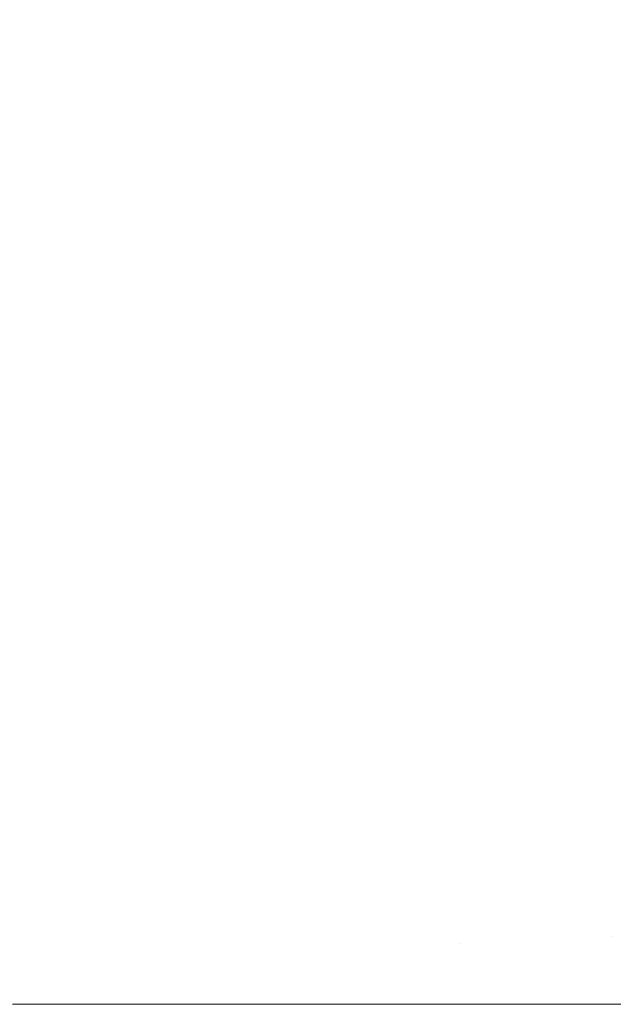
# Model space of a CAD drawing. Header units: centimetres. Extents: x -25.9 to 27.4, y -25.9 to -24.1.
# Tile 193 of 200: x 27.2973 to 27.3127, y -24.16 to -24.1345. Entities that reach past the tile are written whole.
import ezdxf

# ---------------------------------------------------------------- set-up
doc = ezdxf.new("R2010")
doc.units = ezdxf.units.CM
doc.header["$LTSCALE"] = 2.54
doc.layers.add('Lucido design-1', color=7, linetype='Continuous')

# ---------------------------------------------------------------- blocks, each defined once
blk = doc.blocks.new('Gruppo-4-1')
at = {"color": 7, "linetype": 'Continuous', "lineweight": 9}
for points, invisible_edges in [([(27.300355, -24.131084, 707.629452), (27.301589, -24.132373, 707.629452), (27.298848, -24.134884, 707.627876), (27.297726, -24.133712, 707.627876)], 15), ([(27.307707, -24.133176, 708.409955), (27.308813, -24.134739, 708.409955), (27.311925, -24.132636, 708.407956), (27.310727, -24.130943, 708.407956)], 15), ([(27.305565, -24.131365, 707.631179), (27.306781, -24.132881, 707.631179), (27.303882, -24.135105, 707.629452), (27.302765, -24.133714, 707.629452)], 15), ([(27.298401, -24.134159, 708.413473), (27.299473, -24.135327, 708.413473), (27.302418, -24.132735, 708.411796), (27.301232, -24.131445, 708.411796)], 15), ([(27.303547, -24.134074, 708.411796), (27.304618, -24.13546, 708.411796), (27.307707, -24.133176, 708.409955), (27.306536, -24.131661, 708.409955)], 15), ([(27.301589, -24.132373, 707.629452), (27.302765, -24.133714, 707.629452), (27.299918, -24.136103, 707.627876), (27.298848, -24.134884, 707.627876)], 15), ([(27.310868, -24.132391, 707.633055), (27.312034, -24.134138, 707.633055), (27.30901, -24.136064, 707.631179), (27.30793, -24.134448, 707.631179)], 15), ([(27.314995, -24.132251, 707.635076), (27.316164, -24.134178, 707.635076), (27.313124, -24.135933, 707.633055), (27.312034, -24.134138, 707.633055)], 15), ([(27.296555, -24.13259, 707.627876), (27.297726, -24.133712, 707.627876), (27.295058, -24.13638, 707.626452), (27.294005, -24.135373, 707.626452)], 15), ([(27.308813, -24.134739, 708.409955), (27.309852, -24.136348, 708.409955), (27.31305, -24.134379, 708.407956), (27.311925, -24.132636, 708.407956)], 15), ([(27.299473, -24.135327, 708.413473), (27.300495, -24.136539, 708.413473), (27.303547, -24.134074, 708.411796), (27.302418, -24.132735, 708.411796)], 15), ([(27.306781, -24.132881, 707.631179), (27.30793, -24.134448, 707.631179), (27.304937, -24.136544, 707.629452), (27.303882, -24.135105, 707.629452)], 15), ([(27.294515, -24.135923, 708.414984), (27.295516, -24.136924, 708.414984), (27.298401, -24.134159, 708.413473), (27.29728, -24.133038, 708.413473)], 15), ([(27.304618, -24.13546, 708.411796), (27.30563, -24.136891, 708.411796), (27.308813, -24.134739, 708.409955), (27.307707, -24.133176, 708.409955)], 15), ([(27.297726, -24.133712, 707.627876), (27.298848, -24.134884, 707.627876), (27.296066, -24.137433, 707.626452), (27.295058, -24.13638, 707.626452)], 15), ([(27.302765, -24.133714, 707.629452), (27.303882, -24.135105, 707.629452), (27.300933, -24.137368, 707.627876), (27.299918, -24.136103, 707.627876)], 15), ([(27.295516, -24.136924, 708.414984), (27.296473, -24.137967, 708.414984), (27.299473, -24.135327, 708.413473), (27.298401, -24.134159, 708.413473)], 15), ([(27.300495, -24.136539, 708.413473), (27.301464, -24.137793, 708.413473), (27.304618, -24.13546, 708.411796), (27.303547, -24.134074, 708.411796)], 15), ([(27.312034, -24.134138, 707.633055), (27.313124, -24.135933, 707.633055), (27.310019, -24.137726, 707.631179), (27.30901, -24.136064, 707.631179)], 15), ([(27.30793, -24.134448, 707.631179), (27.30901, -24.136064, 707.631179), (27.305928, -24.138028, 707.629452), (27.304937, -24.136544, 707.629452)], 15), ([(27.309852, -24.136348, 708.409955), (27.310821, -24.138, 708.409955), (27.314099, -24.136168, 708.407956), (27.31305, -24.134379, 708.407956)], 15), ([(27.30563, -24.136891, 708.411796), (27.30658, -24.138363, 708.411796), (27.309852, -24.136348, 708.409955), (27.308813, -24.134739, 708.409955)], 15), ([(27.298848, -24.134884, 707.627876), (27.299918, -24.136103, 707.627876), (27.297027, -24.138529, 707.626452), (27.296066, -24.137433, 707.626452)], 15), ([(27.303882, -24.135105, 707.629452), (27.304937, -24.136544, 707.629452), (27.301892, -24.138676, 707.627876), (27.300933, -24.137368, 707.627876)], 15), ([(27.296473, -24.137967, 708.414984), (27.297386, -24.139049, 708.414984), (27.300495, -24.136539, 708.413473), (27.299473, -24.135327, 708.413473)], 15), ([(27.301464, -24.137793, 708.413473), (27.30238, -24.139087, 708.413473), (27.30563, -24.136891, 708.411796), (27.304618, -24.13546, 708.411796)], 15), ([(27.313124, -24.135933, 707.633055), (27.314134, -24.137774, 707.633055), (27.310953, -24.13943, 707.631179), (27.310019, -24.137726, 707.631179)], 15), ([(27.299918, -24.136103, 707.627876), (27.300933, -24.137368, 707.627876), (27.297939, -24.139665, 707.626452), (27.297027, -24.138529, 707.626452)], 15), ([(27.30901, -24.136064, 707.631179), (27.310019, -24.137726, 707.631179), (27.306854, -24.139553, 707.629452), (27.305928, -24.138028, 707.629452)], 15), ([(27.310821, -24.138, 708.409955), (27.311719, -24.139691, 708.409955), (27.315072, -24.138, 708.407956), (27.314099, -24.136168, 708.407956)], 15), ([(27.30658, -24.138363, 708.411796), (27.307466, -24.139874, 708.411796), (27.310821, -24.138, 708.409955), (27.309852, -24.136348, 708.409955)], 15), ([(27.297386, -24.139049, 708.414984), (27.298252, -24.140169, 708.414984), (27.301464, -24.137793, 708.413473), (27.300495, -24.136539, 708.413473)], 15), ([(27.304937, -24.136544, 707.629452), (27.305928, -24.138028, 707.629452), (27.302793, -24.140025, 707.627876), (27.301892, -24.138676, 707.627876)], 15), ([(27.30238, -24.139087, 708.413473), (27.30324, -24.140419, 708.413473), (27.30658, -24.138363, 708.411796), (27.30563, -24.136891, 708.411796)], 15), ([(27.300933, -24.137368, 707.627876), (27.301892, -24.138676, 707.627876), (27.298801, -24.140841, 707.626452), (27.297939, -24.139665, 707.626452)], 15), ([(27.298252, -24.140169, 708.414984), (27.299069, -24.141325, 708.414984), (27.30238, -24.139087, 708.413473), (27.301464, -24.137793, 708.413473)], 15), ([(27.310019, -24.137726, 707.631179), (27.310953, -24.13943, 707.631179), (27.307712, -24.141117, 707.629452), (27.306854, -24.139553, 707.629452)], 15), ([(27.314134, -24.137774, 707.633055), (27.315063, -24.139658, 707.633055), (27.311813, -24.141173, 707.631179), (27.310953, -24.13943, 707.631179)], 15), ([(27.293423, -24.140651, 708.416324), (27.294225, -24.141601, 708.416324), (27.297386, -24.139049, 708.414984), (27.296473, -24.137967, 708.414984)], 15), ([(27.305928, -24.138028, 707.629452), (27.306854, -24.139553, 707.629452), (27.303635, -24.141412, 707.627876), (27.302793, -24.140025, 707.627876)], 15), ([(27.307466, -24.139874, 708.411796), (27.308288, -24.141421, 708.411796), (27.311719, -24.139691, 708.409955), (27.310821, -24.138, 708.409955)], 15), ([(27.311719, -24.139691, 708.409955), (27.312545, -24.141419, 708.409955), (27.315967, -24.139872, 708.407956), (27.315072, -24.138, 708.407956)], 15), ([(27.297027, -24.138529, 707.626452), (27.297939, -24.139665, 707.626452), (27.294906, -24.141993, 707.625183), (27.294098, -24.140986, 707.625183)], 15), ([(27.30324, -24.140419, 708.413473), (27.304042, -24.141787, 708.413473), (27.307466, -24.139874, 708.411796), (27.30658, -24.138363, 708.411796)], 15), ([(27.301892, -24.138676, 707.627876), (27.302793, -24.140025, 707.627876), (27.299611, -24.142052, 707.626452), (27.298801, -24.140841, 707.626452)], 15), ([(27.294225, -24.141601, 708.416324), (27.294985, -24.142585, 708.416324), (27.298252, -24.140169, 708.414984), (27.297386, -24.139049, 708.414984)], 15), ([(27.299069, -24.141325, 708.414984), (27.299837, -24.142515, 708.414984), (27.30324, -24.140419, 708.413473), (27.30238, -24.139087, 708.413473)], 15), ([(27.306854, -24.139553, 707.629452), (27.307712, -24.141117, 707.629452), (27.304415, -24.142834, 707.627876), (27.303635, -24.141412, 707.627876)], 15), ([(27.310953, -24.13943, 707.631179), (27.311813, -24.141173, 707.631179), (27.308501, -24.142718, 707.629452), (27.307712, -24.141117, 707.629452)], 15), ([(27.297939, -24.139665, 707.626452), (27.298801, -24.140841, 707.626452), (27.295669, -24.143034, 707.625183), (27.294906, -24.141993, 707.625183)], 15), ([(27.308288, -24.141421, 708.411796), (27.309043, -24.143002, 708.411796), (27.312545, -24.141419, 708.409955), (27.311719, -24.139691, 708.409955)], 15), ([(27.315063, -24.139658, 707.633055), (27.315909, -24.14158, 707.633055), (27.312596, -24.142952, 707.631179), (27.311813, -24.141173, 707.631179)], 15), ([(27.302793, -24.140025, 707.627876), (27.303635, -24.141412, 707.627876), (27.300367, -24.143298, 707.626452), (27.299611, -24.142052, 707.626452)], 15), ([(27.304042, -24.141787, 708.413473), (27.304786, -24.143187, 708.413473), (27.308288, -24.141421, 708.411796), (27.307466, -24.139874, 708.411796)], 15), ([(27.312545, -24.141419, 708.409955), (27.313296, -24.14318, 708.409955), (27.316781, -24.14178, 708.407956), (27.315967, -24.139872, 708.407956)], 15), ([(27.294985, -24.142585, 708.416324), (27.295703, -24.1436, 708.416324), (27.299069, -24.141325, 708.414984), (27.298252, -24.140169, 708.414984)], 15), ([(27.299837, -24.142515, 708.414984), (27.300553, -24.143736, 708.414984), (27.304042, -24.141787, 708.413473), (27.30324, -24.140419, 708.413473)], 15), ([(27.298801, -24.140841, 707.626452), (27.299611, -24.142052, 707.626452), (27.296386, -24.144107, 707.625183), (27.295669, -24.143034, 707.625183)], 15), ([(27.307712, -24.141117, 707.629452), (27.308501, -24.142718, 707.629452), (27.305132, -24.144288, 707.627876), (27.304415, -24.142834, 707.627876)], 15), ([(27.295703, -24.1436, 708.416324), (27.296377, -24.144645, 708.416324), (27.299837, -24.142515, 708.414984), (27.299069, -24.141325, 708.414984)], 15), ([(27.311813, -24.141173, 707.631179), (27.312596, -24.142952, 707.631179), (27.30922, -24.144351, 707.629452), (27.308501, -24.142718, 707.629452)], 15), ([(27.303635, -24.141412, 707.627876), (27.304415, -24.142834, 707.627876), (27.301068, -24.144576, 707.626452), (27.300367, -24.143298, 707.626452)], 15), ([(27.304786, -24.143187, 708.413473), (27.305469, -24.144617, 708.413473), (27.309043, -24.143002, 708.411796), (27.308288, -24.141421, 708.411796)], 15), ([(27.309043, -24.143002, 708.411796), (27.309731, -24.144613, 708.411796), (27.313296, -24.14318, 708.409955), (27.312545, -24.141419, 708.409955)], 15), ([(27.315909, -24.14158, 707.633055), (27.31667, -24.143537, 707.633055), (27.3133, -24.144764, 707.631179), (27.312596, -24.142952, 707.631179)], 15), ([(27.300553, -24.143736, 708.414984), (27.301217, -24.144986, 708.414984), (27.304786, -24.143187, 708.413473), (27.304042, -24.141787, 708.413473)], 15), ([(27.299611, -24.142052, 707.626452), (27.300367, -24.143298, 707.626452), (27.297056, -24.14521, 707.625183), (27.296386, -24.144107, 707.625183)], 15), ([(27.296377, -24.144645, 708.416324), (27.297006, -24.145717, 708.416324), (27.300553, -24.143736, 708.414984), (27.299837, -24.142515, 708.414984)], 15), ([(27.304415, -24.142834, 707.627876), (27.305132, -24.144288, 707.627876), (27.301712, -24.145883, 707.626452), (27.301068, -24.144576, 707.626452)], 15), ([(27.308501, -24.142718, 707.629452), (27.30922, -24.144351, 707.629452), (27.305785, -24.145773, 707.627876), (27.305132, -24.144288, 707.627876)], 15), ([(27.305469, -24.144617, 708.413473), (27.306091, -24.146075, 708.413473), (27.309731, -24.144613, 708.411796), (27.309043, -24.143002, 708.411796)], 15), ([(27.312596, -24.142952, 707.631179), (27.3133, -24.144764, 707.631179), (27.309866, -24.146013, 707.629452), (27.30922, -24.144351, 707.629452)], 15), ([(27.300367, -24.143298, 707.626452), (27.301068, -24.144576, 707.626452), (27.297676, -24.146341, 707.625183), (27.297056, -24.14521, 707.625183)], 15), ([(27.301217, -24.144986, 708.414984), (27.301828, -24.146263, 708.414984), (27.305469, -24.144617, 708.413473), (27.304786, -24.143187, 708.413473)], 15), ([(27.309731, -24.144613, 708.411796), (27.31035, -24.146252, 708.411796), (27.313972, -24.144972, 708.409955), (27.313296, -24.14318, 708.409955)], 15), ([(27.297006, -24.145717, 708.416324), (27.29759, -24.146815, 708.416324), (27.301217, -24.144986, 708.414984), (27.300553, -24.143736, 708.414984)], 15), ([(27.305132, -24.144288, 707.627876), (27.305785, -24.145773, 707.627876), (27.302299, -24.147217, 707.626452), (27.301712, -24.145883, 707.626452)], 15), ([(27.30922, -24.144351, 707.629452), (27.309866, -24.146013, 707.629452), (27.306373, -24.147285, 707.627876), (27.305785, -24.145773, 707.627876)], 15), ([(27.301068, -24.144576, 707.626452), (27.301712, -24.145883, 707.626452), (27.298247, -24.147499, 707.625183), (27.297676, -24.146341, 707.625183)], 15), ([(27.301828, -24.146263, 708.414984), (27.302383, -24.147565, 708.414984), (27.306091, -24.146075, 708.413473), (27.305469, -24.144617, 708.413473)], 15), ([(27.306091, -24.146075, 708.413473), (27.306651, -24.147559, 708.413473), (27.31035, -24.146252, 708.411796), (27.309731, -24.144613, 708.411796)], 15), ([(27.3133, -24.144764, 707.631179), (27.313925, -24.146604, 707.631179), (27.31044, -24.147703, 707.629452), (27.309866, -24.146013, 707.629452)], 15), ([(27.29759, -24.146815, 708.416324), (27.298126, -24.147937, 708.416324), (27.301828, -24.146263, 708.414984), (27.301217, -24.144986, 708.414984)], 15), ([(27.31035, -24.146252, 708.411796), (27.310898, -24.147916, 708.411796), (27.314572, -24.146791, 708.409955), (27.313972, -24.144972, 708.409955)], 15), ([(27.297056, -24.14521, 707.625183), (27.297676, -24.146341, 707.625183), (27.294247, -24.148127, 707.624071), (27.293707, -24.147143, 707.624071)], 15), ([(27.293407, -24.147728, 708.41749), (27.293908, -24.148671, 708.41749), (27.29759, -24.146815, 708.416324), (27.297006, -24.145717, 708.416324)], 15), ([(27.301712, -24.145883, 707.626452), (27.302299, -24.147217, 707.626452), (27.298767, -24.14868, 707.625183), (27.298247, -24.147499, 707.625183)], 15), ([(27.305785, -24.145773, 707.627876), (27.306373, -24.147285, 707.627876), (27.302827, -24.148575, 707.626452), (27.302299, -24.147217, 707.626452)], 15), ([(27.302383, -24.147565, 708.414984), (27.302883, -24.14889, 708.414984), (27.306651, -24.147559, 708.413473), (27.306091, -24.146075, 708.413473)], 15), ([(27.309866, -24.146013, 707.629452), (27.31044, -24.147703, 707.629452), (27.306895, -24.148821, 707.627876), (27.306373, -24.147285, 707.627876)], 15), ([(27.297676, -24.146341, 707.625183), (27.298247, -24.147499, 707.625183), (27.294743, -24.149133, 707.624071), (27.294247, -24.148127, 707.624071)], 15), ([(27.298126, -24.147937, 708.416324), (27.298613, -24.14908, 708.416324), (27.302383, -24.147565, 708.414984), (27.301828, -24.146263, 708.414984)], 15), ([(27.306651, -24.147559, 708.413473), (27.307147, -24.149064, 708.413473), (27.310898, -24.147916, 708.411796), (27.31035, -24.146252, 708.411796)], 15), ([(27.313925, -24.146604, 707.631179), (27.314469, -24.14847, 707.631179), (27.310939, -24.149416, 707.629452), (27.31044, -24.147703, 707.629452)], 15), ([(27.293908, -24.148671, 708.41749), (27.294369, -24.149635, 708.41749), (27.298126, -24.147937, 708.416324), (27.29759, -24.146815, 708.416324)], 15), ([(27.310898, -24.147916, 708.411796), (27.311375, -24.149601, 708.411796), (27.315094, -24.148633, 708.409955), (27.314572, -24.146791, 708.409955)], 15), ([(27.302299, -24.147217, 707.626452), (27.302827, -24.148575, 707.626452), (27.299235, -24.149883, 707.625183), (27.298767, -24.14868, 707.625183)], 15), ([(27.298247, -24.147499, 707.625183), (27.298767, -24.14868, 707.625183), (27.295195, -24.15016, 707.624071), (27.294743, -24.149133, 707.624071)], 15), ([(27.306373, -24.147285, 707.627876), (27.306895, -24.148821, 707.627876), (27.303296, -24.149955, 707.626452), (27.302827, -24.148575, 707.626452)], 15), ([(27.298613, -24.14908, 708.416324), (27.299052, -24.150243, 708.416324), (27.302883, -24.14889, 708.414984), (27.302383, -24.147565, 708.414984)], 15), ([(27.302883, -24.14889, 708.414984), (27.303326, -24.150234, 708.414984), (27.307147, -24.149064, 708.413473), (27.306651, -24.147559, 708.413473)], 15), ([(27.31044, -24.147703, 707.629452), (27.310939, -24.149416, 707.629452), (27.307348, -24.150378, 707.627876), (27.306895, -24.148821, 707.627876)], 15), ([(27.294369, -24.149635, 708.41749), (27.294788, -24.150617, 708.41749), (27.298613, -24.14908, 708.416324), (27.298126, -24.147937, 708.416324)], 15), ([(27.307147, -24.149064, 708.413473), (27.307579, -24.15059, 708.413473), (27.311375, -24.149601, 708.411796), (27.310898, -24.147916, 708.411796)], 15), ([(27.314469, -24.14847, 707.631179), (27.314931, -24.150358, 707.631179), (27.311363, -24.151149, 707.629452), (27.310939, -24.149416, 707.629452)], 15), ([(27.298767, -24.14868, 707.625183), (27.299235, -24.149883, 707.625183), (27.295601, -24.151205, 707.624071), (27.295195, -24.15016, 707.624071)], 15), ([(27.302827, -24.148575, 707.626452), (27.303296, -24.149955, 707.626452), (27.29965, -24.151105, 707.625183), (27.299235, -24.149883, 707.625183)], 15), ([(27.311375, -24.149601, 708.411796), (27.311781, -24.151306, 708.411796), (27.315537, -24.150496, 708.409955), (27.315094, -24.148633, 708.409955)], 15), ([(27.299052, -24.150243, 708.416324), (27.299442, -24.151424, 708.416324), (27.303326, -24.150234, 708.414984), (27.302883, -24.14889, 708.414984)], 15), ([(27.306895, -24.148821, 707.627876), (27.307348, -24.150378, 707.627876), (27.303704, -24.151355, 707.626452), (27.303296, -24.149955, 707.626452)], 15), ([(27.294788, -24.150617, 708.41749), (27.295165, -24.151617, 708.41749), (27.299052, -24.150243, 708.416324), (27.298613, -24.14908, 708.416324)], 15), ([(27.303326, -24.150234, 708.414984), (27.303712, -24.151597, 708.414984), (27.307579, -24.15059, 708.413473), (27.307147, -24.149064, 708.413473)], 15), ([(27.310939, -24.149416, 707.629452), (27.311363, -24.151149, 707.629452), (27.307734, -24.151953, 707.627876), (27.307348, -24.150378, 707.627876)], 15), ([(27.307579, -24.15059, 708.413473), (27.307946, -24.152132, 708.413473), (27.311781, -24.151306, 708.411796), (27.311375, -24.149601, 708.411796)], 15), ([(27.299235, -24.149883, 707.625183), (27.29965, -24.151105, 707.625183), (27.295962, -24.152268, 707.624071), (27.295601, -24.151205, 707.624071)], 15), ([(27.303296, -24.149955, 707.626452), (27.303704, -24.151355, 707.626452), (27.300011, -24.152344, 707.625183), (27.29965, -24.151105, 707.625183)], 15), ([(27.295165, -24.151617, 708.41749), (27.2955, -24.152631, 708.41749), (27.299442, -24.151424, 708.416324), (27.299052, -24.150243, 708.416324)], 15), ([(27.299442, -24.151424, 708.416324), (27.29978, -24.15262, 708.416324), (27.303712, -24.151597, 708.414984), (27.303326, -24.150234, 708.414984)], 15), ([(27.307348, -24.150378, 707.627876), (27.307734, -24.151953, 707.627876), (27.30405, -24.15277, 707.626452), (27.303704, -24.151355, 707.626452)], 15), ([(27.314931, -24.150358, 707.631179), (27.31531, -24.152264, 707.631179), (27.311711, -24.152899, 707.629452), (27.311363, -24.151149, 707.629452)], 15), ([(27.311781, -24.151306, 708.411796), (27.312113, -24.153026, 708.411796), (27.3159, -24.152376, 708.409955), (27.315537, -24.150496, 708.409955)], 15), ([(27.303712, -24.151597, 708.414984), (27.30404, -24.152974, 708.414984), (27.307946, -24.152132, 708.413473), (27.307579, -24.15059, 708.413473)], 15), ([(27.29965, -24.151105, 707.625183), (27.300011, -24.152344, 707.625183), (27.296276, -24.153345, 707.624071), (27.295962, -24.152268, 707.624071)], 15), ([(27.311363, -24.151149, 707.629452), (27.311711, -24.152899, 707.629452), (27.30805, -24.153544, 707.627876), (27.307734, -24.151953, 707.627876)], 15), ([(27.307946, -24.152132, 708.413473), (27.308247, -24.153689, 708.413473), (27.312113, -24.153026, 708.411796), (27.311781, -24.151306, 708.411796)], 15), ([(27.2955, -24.152631, 708.41749), (27.295791, -24.153659, 708.41749), (27.29978, -24.15262, 708.416324), (27.299442, -24.151424, 708.416324)], 15), ([(27.303704, -24.151355, 707.626452), (27.30405, -24.15277, 707.626452), (27.300317, -24.153598, 707.625183), (27.300011, -24.152344, 707.625183)], 15), ([(27.29978, -24.15262, 708.416324), (27.300068, -24.15383, 708.416324), (27.30404, -24.152974, 708.414984), (27.303712, -24.151597, 708.414984)], 15), ([(27.307734, -24.151953, 707.627876), (27.30805, -24.153544, 707.627876), (27.304334, -24.1542, 707.626452), (27.30405, -24.15277, 707.626452)], 15), ([(27.300011, -24.152344, 707.625183), (27.300317, -24.153598, 707.625183), (27.296542, -24.154435, 707.624071), (27.296276, -24.153345, 707.624071)], 15), ([(27.30404, -24.152974, 708.414984), (27.304309, -24.154364, 708.414984), (27.308247, -24.153689, 708.413473), (27.307946, -24.152132, 708.413473)], 15), ([(27.31531, -24.152264, 707.631179), (27.315606, -24.154185, 707.631179), (27.311983, -24.154662, 707.629452), (27.311711, -24.152899, 707.629452)], 15), ([(27.312113, -24.153026, 708.411796), (27.312373, -24.154758, 708.411796), (27.316184, -24.15427, 708.409955), (27.3159, -24.152376, 708.409955)], 15), ([(27.295791, -24.153659, 708.41749), (27.296038, -24.154698, 708.41749), (27.300068, -24.15383, 708.416324), (27.29978, -24.15262, 708.416324)], 15), ([(27.30405, -24.15277, 707.626452), (27.304334, -24.1542, 707.626452), (27.300569, -24.154863, 707.625183), (27.300317, -24.153598, 707.625183)], 15), ([(27.300068, -24.15383, 708.416324), (27.300304, -24.155051, 708.416324), (27.304309, -24.154364, 708.414984), (27.30404, -24.152974, 708.414984)], 15), ([(27.311711, -24.152899, 707.629452), (27.311983, -24.154662, 707.629452), (27.308297, -24.155147, 707.627876), (27.30805, -24.153544, 707.627876)], 15), ([(27.308247, -24.153689, 708.413473), (27.308482, -24.155256, 708.413473), (27.312373, -24.154758, 708.411796), (27.312113, -24.153026, 708.411796)], 15), ([(27.300317, -24.153598, 707.625183), (27.300569, -24.154863, 707.625183), (27.296761, -24.155535, 707.624071), (27.296542, -24.154435, 707.624071)], 15), ([(27.30805, -24.153544, 707.627876), (27.308297, -24.155147, 707.627876), (27.304556, -24.15564, 707.626452), (27.304334, -24.1542, 707.626452)], 15), ([(27.296038, -24.154698, 708.41749), (27.296241, -24.155747, 708.41749), (27.300304, -24.155051, 708.416324), (27.300068, -24.15383, 708.416324)], 15), ([(27.304309, -24.154364, 708.414984), (27.304518, -24.155764, 708.414984), (27.308482, -24.155256, 708.413473), (27.308247, -24.153689, 708.413473)], 15), ([(27.300304, -24.155051, 708.416324), (27.300488, -24.15628, 708.416324), (27.304518, -24.155764, 708.414984), (27.304309, -24.154364, 708.414984)], 15), ([(27.304334, -24.1542, 707.626452), (27.304556, -24.15564, 707.626452), (27.300766, -24.156139, 707.625183), (27.300569, -24.154863, 707.625183)], 15), ([(27.315606, -24.154185, 707.631179), (27.315817, -24.156117, 707.631179), (27.312177, -24.156436, 707.629452), (27.311983, -24.154662, 707.629452)], 15), ([(27.312373, -24.154758, 708.411796), (27.312558, -24.1565, 708.411796), (27.316387, -24.156174, 708.409955), (27.316184, -24.15427, 708.409955)], 15), ([(27.300569, -24.154863, 707.625183), (27.300766, -24.156139, 707.625183), (27.296932, -24.156644, 707.624071), (27.296761, -24.155535, 707.624071)], 15), ([(27.311983, -24.154662, 707.629452), (27.312177, -24.156436, 707.629452), (27.308474, -24.15676, 707.627876), (27.308297, -24.155147, 707.627876)], 15), ([(27.308482, -24.155256, 708.413473), (27.30865, -24.156833, 708.413473), (27.312558, -24.1565, 708.411796), (27.312373, -24.154758, 708.411796)], 15), ([(27.296241, -24.155747, 708.41749), (27.296399, -24.156804, 708.41749), (27.300488, -24.15628, 708.416324), (27.300304, -24.155051, 708.416324)], 15), ([(27.308297, -24.155147, 707.627876), (27.308474, -24.15676, 707.627876), (27.304715, -24.157089, 707.626452), (27.304556, -24.15564, 707.626452)], 15), ([(27.304518, -24.155764, 708.414984), (27.304668, -24.157172, 708.414984), (27.30865, -24.156833, 708.413473), (27.308482, -24.155256, 708.413473)], 15), ([(27.304556, -24.15564, 707.626452), (27.304715, -24.157089, 707.626452), (27.300906, -24.157422, 707.625183), (27.300766, -24.156139, 707.625183)], 15), ([(27.300488, -24.15628, 708.416324), (27.30062, -24.157516, 708.416324), (27.304668, -24.157172, 708.414984), (27.304518, -24.155764, 708.414984)], 15), ([(27.300766, -24.156139, 707.625183), (27.300906, -24.157422, 707.625183), (27.297054, -24.157759, 707.624071), (27.296932, -24.156644, 707.624071)], 15), ([(27.315817, -24.156117, 707.631179), (27.315945, -24.158057, 707.631179), (27.312293, -24.158216, 707.629452), (27.312177, -24.156436, 707.629452)], 15), ([(27.312558, -24.1565, 708.411796), (27.31267, -24.158249, 708.411796), (27.316509, -24.158085, 708.409955), (27.316387, -24.156174, 708.409955)], 15), ([(27.296399, -24.156804, 708.41749), (27.296512, -24.157866, 708.41749), (27.30062, -24.157516, 708.416324), (27.300488, -24.15628, 708.416324)], 15), ([(27.312177, -24.156436, 707.629452), (27.312293, -24.158216, 707.629452), (27.30858, -24.158378, 707.627876), (27.308474, -24.15676, 707.627876)], 15), ([(27.30865, -24.156833, 708.413473), (27.308751, -24.158415, 708.413473), (27.31267, -24.158249, 708.411796), (27.312558, -24.1565, 708.411796)], 15), ([(27.304668, -24.157172, 708.414984), (27.304758, -24.158585, 708.414984), (27.308751, -24.158415, 708.413473), (27.30865, -24.156833, 708.413473)], 15), ([(27.308474, -24.15676, 707.627876), (27.30858, -24.158378, 707.627876), (27.30481, -24.158543, 707.626452), (27.304715, -24.157089, 707.626452)], 15), ([(27.30062, -24.157516, 708.416324), (27.300699, -24.158757, 708.416324), (27.304758, -24.158585, 708.414984), (27.304668, -24.157172, 708.414984)], 15), ([(27.304715, -24.157089, 707.626452), (27.30481, -24.158543, 707.626452), (27.30099, -24.15871, 707.625183), (27.300906, -24.157422, 707.625183)], 15), ([(27.300906, -24.157422, 707.625183), (27.30099, -24.15871, 707.625183), (27.297128, -24.158878, 707.624071), (27.297054, -24.157759, 707.624071)], 15), ([(27.296512, -24.157866, 708.41749), (27.29658, -24.158932, 708.41749), (27.300699, -24.158757, 708.416324), (27.30062, -24.157516, 708.416324)], 15), ([(27.312293, -24.158216, 707.629452), (27.312332, -24.16, 707.629452), (27.308615, -24.16, 707.627876), (27.30858, -24.158378, 707.627876)], 13), ([(27.315945, -24.158057, 707.631179), (27.315987, -24.16, 707.631179), (27.312332, -24.16, 707.629452), (27.312293, -24.158216, 707.629452)], 13), ([(27.316509, -24.158085, 708.409955), (27.31267, -24.158249, 708.411796), (27.312707, -24.16, 708.411796), (27.315982, -24.16, 708.410227)], 11), ([(27.304841, -24.16, 708.414963), (27.308614, -24.16, 708.413538), (27.308751, -24.158415, 708.413473), (27.304758, -24.158585, 708.414984)], 14), ([(27.30858, -24.158378, 707.627876), (27.308615, -24.16, 707.627876), (27.304842, -24.16, 707.626452), (27.30481, -24.158543, 707.626452)], 13), ([(27.308614, -24.16, 708.413538), (27.308784, -24.16, 708.413473), (27.308751, -24.158415, 708.413473)], 10), ([(27.31267, -24.158249, 708.411796), (27.308751, -24.158415, 708.413473), (27.308784, -24.16, 708.413473), (27.312329, -24.16, 708.411957)], 11), ([(27.312329, -24.16, 708.411957), (27.312707, -24.16, 708.411796), (27.31267, -24.158249, 708.411796)], 10), ([(27.30099, -24.15871, 707.625183), (27.301019, -24.16, 707.625183), (27.297152, -24.16, 707.624071), (27.297128, -24.158878, 707.624071)], 13), ([(27.301017, -24.16, 708.416228), (27.304788, -24.16, 708.414984), (27.304758, -24.158585, 708.414984), (27.300699, -24.158757, 708.416324)], 14), ([(27.30481, -24.158543, 707.626452), (27.304842, -24.16, 707.626452), (27.301019, -24.16, 707.625183), (27.30099, -24.15871, 707.625183)], 13), ([(27.304758, -24.158585, 708.414984), (27.304788, -24.16, 708.414984), (27.304841, -24.16, 708.414963)], 9), ([(27.297149, -24.16, 708.417336), (27.300725, -24.16, 708.416324), (27.300699, -24.158757, 708.416324), (27.29658, -24.158932, 708.41749)], 14), ([(27.300699, -24.158757, 708.416324), (27.300725, -24.16, 708.416324), (27.301017, -24.16, 708.416228)], 9)]:
    blk.add_3dface(points, dxfattribs=dict(at, invisible_edges=invisible_edges))

msp = doc.modelspace()

# ---------------------------------------------------------------- block references
at = {"layer": 'Lucido design-1', "color": 7}
msp.add_blockref('Gruppo-4-1', (0, 0), dxfattribs=at)

doc.saveas('drawing.dxf')
